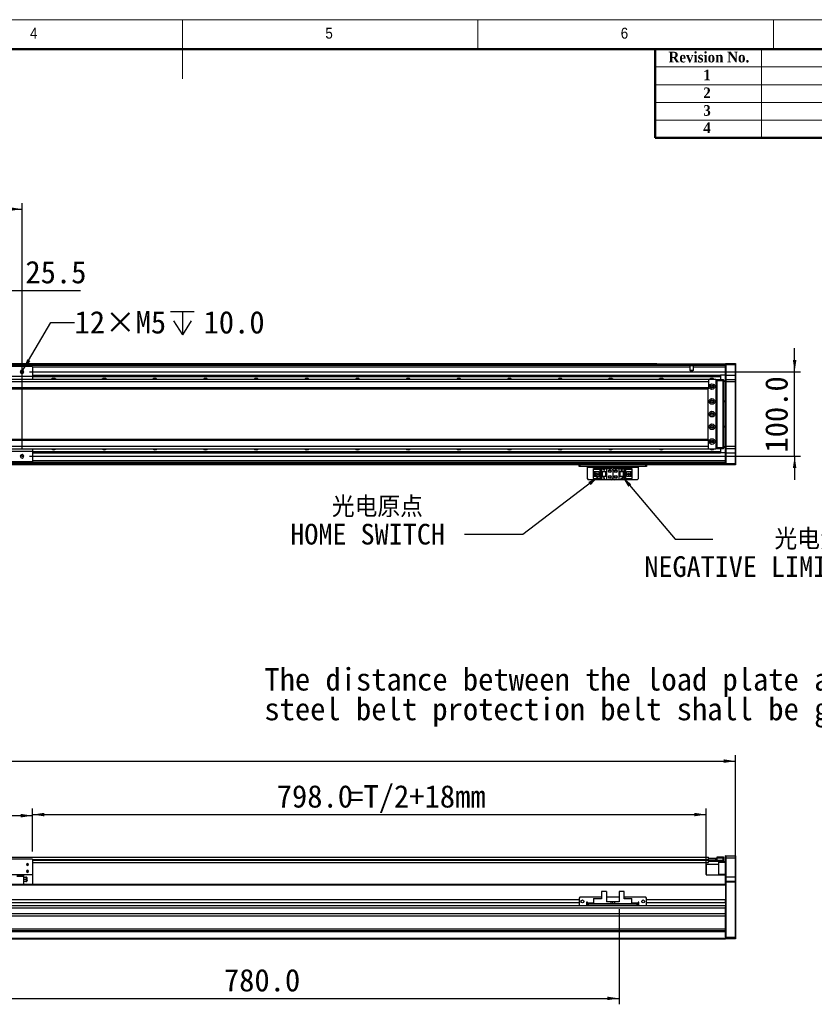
# Model space of a CAD drawing. Header units: millimetres. Extents: x 35 to 2905, y 35 to 2044.
# Tile 5 of 6: x 1277 to 2219, y 878 to 2044. Entities that reach past the tile are written whole.
import ezdxf

# ---------------------------------------------------------------- set-up
doc = ezdxf.new("R2010")
doc.units = ezdxf.units.MM
doc.header["$LTSCALE"] = 7
doc.layers.add('DIMNS', color=7, linetype='Continuous')
doc.styles.add('SLDTEXTSTYLE1', font='Gothic.ttf', dxfattribs={"width": 0.913})
doc.styles.add('SLDTEXTSTYLE2', font='timesbd.ttf', dxfattribs={"width": 0.933})
doc.styles.add('SLDTEXTSTYLE8', font='txt')
doc.styles.add('SLDTEXTSTYLE9', font='txt', dxfattribs={"bigfont": 'bigfont'})
doc.dimstyles.new('SLDDIMSTYLE0', dxfattribs={"dimtxt": 26.6, "dimasz": 14, "dimexe": 0, "dimexo": 0.0625, "dimgap": 6.65, "dimtad": 2, "dimdec": 1, "dimrnd": 1e-09, "dimzin": 4, "dimdsep": 46, "dimtxsty": 'SLDTEXTSTYLE8', "dimsah": 1, "dimcen": 0.09, "dimadec": 0, "dimazin": 1, "dimtfac": 1, "dimtdec": 1, "dimtofl": 0, "dimtmove": 0, "dimatfit": 3, "dimfxl": 0, "dimfrac": 2, "dimtolj": 1, "dimtzin": 12, "dimarcsym": 0})
doc.dimstyles.new('SLDDIMSTYLE1', dxfattribs={"dimtxt": 26.6, "dimasz": 14, "dimexe": 0, "dimexo": 0.0625, "dimgap": 6.65, "dimtad": 2, "dimdec": 1, "dimrnd": 1e-09, "dimzin": 4, "dimdsep": 46, "dimtxsty": 'SLDTEXTSTYLE8', "dimsah": 1, "dimcen": 0.09, "dimadec": 0, "dimazin": 1, "dimtfac": 1, "dimtdec": 1, "dimtmove": 0, "dimatfit": 0, "dimfxl": 0, "dimfrac": 2, "dimtolj": 1, "dimtzin": 12, "dimarcsym": 0})
doc.dimstyles.new('SLDDIMSTYLE2', dxfattribs={"dimtxt": 26.6, "dimasz": 14, "dimexe": 0, "dimexo": 0.0625, "dimgap": 6.65, "dimtad": 2, "dimdec": 1, "dimrnd": 1e-09, "dimzin": 12, "dimdsep": 46, "dimtxsty": 'SLDTEXTSTYLE8', "dimsah": 1, "dimcen": 0.09, "dimadec": 0, "dimazin": 3, "dimtfac": 1, "dimtdec": 1, "dimtmove": 0, "dimatfit": 0, "dimfxl": 0, "dimfrac": 2, "dimtolj": 1, "dimtzin": 12, "dimarcsym": 0})
doc.dimstyles.new('SLDDIMSTYLE3', dxfattribs={"dimtxt": 0.18, "dimasz": 14, "dimexe": 0, "dimexo": 0.0625, "dimgap": 0, "dimtad": 0, "dimtih": 1, "dimtoh": 1, "dimdec": 0, "dimrnd": 1e-09, "dimzin": 0, "dimdsep": 46, "dimtxsty": 'Standard', "dimsah": 1, "dimcen": 0.09, "dimadec": 0, "dimazin": 0, "dimtfac": 14, "dimtdec": 0, "dimtofl": 0, "dimtmove": 0, "dimatfit": 3, "dimfxl": 0, "dimfrac": 2, "dimtolj": 1, "dimtzin": 0, "dimarcsym": 0})
doc.dimstyles.new('SLDDIMSTYLE8', dxfattribs={"dimtxt": 26.6, "dimasz": 14, "dimexe": 0, "dimexo": 0.0625, "dimgap": 6.65, "dimtad": 0, "dimtih": 1, "dimtoh": 1, "dimdec": 1, "dimrnd": 1e-09, "dimzin": 12, "dimdsep": 46, "dimtxsty": 'SLDTEXTSTYLE8', "dimsah": 1, "dimcen": 0, "dimadec": 0, "dimazin": 3, "dimtfac": 1, "dimtdec": 1, "dimtofl": 0, "dimtmove": 0, "dimatfit": 3, "dimfxl": 0, "dimfrac": 2, "dimtolj": 1, "dimtzin": 12, "dimarcsym": 0})

# ---------------------------------------------------------------- blocks, each defined once
blk = doc.blocks.new('_D')
at = {"layer": 'DIMNS'}
for p, q in [((269.2, 1031.4), (269.2, 1173)), ((269.2, 1166), (2125.2, 1166)), ((2125.2, 1031.4), (2125.2, 1173))]:
    blk.add_line(p, q, dxfattribs=at)
for points in [[(269.2, 1166), (283.2, 1163.9), (283.2, 1168.1)], [(2125.2, 1166), (2111.2, 1168.1), (2111.2, 1163.9)]]:
    blk.add_solid(points, dxfattribs=at)
at = {"layer": 'DIMNS', "insert": (1131.8, 1200.9), "char_height": 26.6, "attachment_point": 1, "style": 'SLDTEXTSTYLE8'}
blk.add_mtext('1856.0', dxfattribs=at)
blk = doc.blocks.new('_D_2')
at = {"layer": 'DIMNS'}
for p, q in [((1292.2, 1058.9), (1292.2, 1109.7)), ((2090.2, 1043.4), (2090.2, 1109.7)), ((1292.2, 1102.7), (2090.2, 1102.7))]:
    blk.add_line(p, q, dxfattribs=at)
for points in [[(1292.2, 1102.7), (1306.2, 1100.6), (1306.2, 1104.8)], [(2090.2, 1102.7), (2076.2, 1104.8), (2076.2, 1100.6)]]:
    blk.add_solid(points, dxfattribs=at)
at = {"layer": 'DIMNS', "char_height": 26.6, "attachment_point": 1, "style": 'SLDTEXTSTYLE8'}
for s, insert in [('798.0', (1581.5, 1137.6)), ('=T/2+18mm', (1666.2, 1137.6))]:
    blk.add_mtext(s, dxfattribs=dict(at, insert=insert))
blk = doc.blocks.new('_D_3')
at = {"layer": 'DIMNS'}
for p, q in [((1102.2, 1058.9), (1102.2, 1108.4)), ((1292.2, 1058.9), (1292.2, 1108.4)), ((1292.2, 1101.4), (1102.2, 1101.4))]:
    blk.add_line(p, q, dxfattribs=at)
for points in [[(1102.2, 1101.4), (1116.2, 1099.3), (1116.2, 1103.5)], [(1292.2, 1101.4), (1278.2, 1103.5), (1278.2, 1099.3)]]:
    blk.add_solid(points, dxfattribs=at)
at = {"layer": 'DIMNS', "insert": (1140.5, 1136.3), "char_height": 26.6, "attachment_point": 1, "style": 'SLDTEXTSTYLE8'}
blk.add_mtext('190.0', dxfattribs=at)
blk = doc.blocks.new('_D_5')
at = {"layer": 'DIMNS'}
for p, q in [((1207.2, 997.6), (1207.2, 878)), ((1987.2, 990.5), (1987.2, 878)), ((1207.2, 885), (1987.2, 885))]:
    blk.add_line(p, q, dxfattribs=at)
for points in [[(1207.2, 885), (1221.2, 882.9), (1221.2, 887.1)], [(1987.2, 885), (1973.2, 887.1), (1973.2, 882.9)]]:
    blk.add_solid(points, dxfattribs=at)
at = {"layer": 'DIMNS', "insert": (1518.9, 919.9), "char_height": 26.6, "attachment_point": 1, "style": 'SLDTEXTSTYLE8'}
blk.add_mtext('780.0', dxfattribs=at)
blk = doc.blocks.new('SW_NOTE_4')
at = {"layer": 'DIMNS', "color": 0, "char_height": 26.6, "attachment_point": 1, "style": 'SLDTEXTSTYLE8'}
for s, insert in [('The distance between the load plate and the ', (-813.3, 48.2)), ('steel belt protection belt shall be greater than 4mm', (-813.3, 13))]:
    blk.add_mtext(s, dxfattribs=dict(at, insert=insert))
blk = doc.blocks.new('_D_22')
at = {"layer": 'DIMNS'}
for p, q in [((2195.2, 1627), (2195.2, 1655)), ((1288.6, 1627), (2202.2, 1627)), ((2195.2, 1527), (2195.2, 1627)), ((1288.6, 1527), (2202.2, 1527)), ((2195.2, 1527), (2195.2, 1499))]:
    blk.add_line(p, q, dxfattribs=at)
for points in [[(2195.2, 1627), (2197.3, 1641), (2193.1, 1641)], [(2195.2, 1527), (2193.1, 1513), (2197.3, 1513)]]:
    blk.add_solid(points, dxfattribs=at)
at = {"layer": 'DIMNS', "insert": (2160.3, 1531.3), "char_height": 26.6, "attachment_point": 1, "rotation": 90, "style": 'SLDTEXTSTYLE8'}
blk.add_mtext('100.0', dxfattribs=at)
blk = doc.blocks.new('SW_SYMBOL_HOLE_DEPTH')
at = {"layer": 'DIMNS', "color": 0}
for p, q in [((0, 6125), (5600, 6125)), ((2800, 6125), (2800, 525)), ((700, 3885), (2800, 525)), ((4900, 3885), (2800, 525))]:
    blk.add_line(p, q, dxfattribs=at)
blk = doc.blocks.new('_D_24')
at = {"layer": 'DIMNS'}
for p, q in [((1280.8, 1628.8), (1313.9, 1685.6)), ((1313.9, 1685.6), (1341.9, 1685.6))]:
    blk.add_line(p, q, dxfattribs=at)
blk.add_solid([(1280.8, 1628.8), (1289.7, 1639.8), (1286, 1642)], dxfattribs=at)
at = {"layer": 'DIMNS', "xscale": 0.004985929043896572, "yscale": 0.004985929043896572, "zscale": 0.004985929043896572}
blk.add_blockref('SW_SYMBOL_HOLE_DEPTH', (1455.8, 1668), dxfattribs=at)
at = {"layer": 'DIMNS', "char_height": 26.6, "attachment_point": 1, "style": 'SLDTEXTSTYLE8'}
for s, insert in [('12×M5', (1341.9, 1699)), ('10.0', (1494.8, 1699))]:
    blk.add_mtext(s, dxfattribs=dict(at, insert=insert))
blk = doc.blocks.new('_D_27')
at = {"layer": 'DIMNS'}
for p, q in [((1114.7, 1535.9), (1114.7, 1826.7)), ((1114.7, 1819.7), (1279.7, 1819.7)), ((1279.7, 1535.9), (1279.7, 1826.7))]:
    blk.add_line(p, q, dxfattribs=at)
for points in [[(1114.7, 1819.7), (1128.7, 1817.6), (1128.7, 1821.8)], [(1279.7, 1819.7), (1265.7, 1821.8), (1265.7, 1817.6)]]:
    blk.add_solid(points, dxfattribs=at)
at = {"layer": 'DIMNS', "insert": (1159.7, 1854.6), "char_height": 26.6, "attachment_point": 1, "style": 'SLDTEXTSTYLE8'}
blk.add_mtext('165.0', dxfattribs=at)
blk = doc.blocks.new('_D_28')
at = {"layer": 'DIMNS'}
for p, q in [((1222.7, 1535.9), (1222.7, 1730.5)), ((1248.2, 1535.9), (1248.2, 1730.5)), ((1222.7, 1723.5), (1194.7, 1723.5)), ((1248.2, 1723.5), (1222.7, 1723.5)), ((1248.2, 1723.5), (1349.2, 1723.5))]:
    blk.add_line(p, q, dxfattribs=at)
for points in [[(1222.7, 1723.5), (1208.7, 1725.6), (1208.7, 1721.4)], [(1248.2, 1723.5), (1262.2, 1721.4), (1262.2, 1725.6)]]:
    blk.add_solid(points, dxfattribs=at)
at = {"layer": 'DIMNS', "insert": (1283.7, 1758.4), "char_height": 26.6, "attachment_point": 1, "style": 'SLDTEXTSTYLE8'}
blk.add_mtext('25.5', dxfattribs=at)
blk = doc.blocks.new('SW_NOTE_6')
at = {"layer": 'DIMNS', "color": 0, "char_height": 24.5, "attachment_point": 2}
for s, insert, style in [(' 光电原点', (-114, 45.2), 'SLDTEXTSTYLE9'), ('HOME SWITCH', (-114.7, 12.8), 'SLDTEXTSTYLE8')]:
    blk.add_mtext(s, dxfattribs=dict(at, insert=insert, style=style))
blk = doc.blocks.new('SW_NOTE_7')
at = {"layer": 'DIMNS', "color": 0, "char_height": 24.5, "attachment_point": 2}
for s, insert, style in [('    光电负限位', (96.7, 12.1), 'SLDTEXTSTYLE9'), ('NEGATIVE LIMIT SWITCH', (93.9, -20.3), 'SLDTEXTSTYLE8')]:
    blk.add_mtext(s, dxfattribs=dict(at, insert=insert, style=style))

msp = doc.modelspace()

# ---------------------------------------------------------------- linework, layer by layer
at = {"color": 7, "linetype": 'Continuous', "lineweight": 18}
for p, q in [((2905, 2044), (35, 2044)), ((1470, 2044), (1470, 1974)), ((1820, 2009), (1820, 2044)), ((2170, 2044), (2170, 2009)), ((70, 2009), (2870, 2009)), ((2156, 2009), (2156, 1904)), ((2030, 1988), (2870, 1988)), ((2030, 1967), (2870, 1967)), ((2030, 1946), (2870, 1946)), ((2030, 1925), (2870, 1925))]:
    msp.add_line(p, q, dxfattribs=at)
at = {"color": 7, "linetype": 'Continuous', "lineweight": 50}
for p, q in [((2870, 2009), (70, 2009)), ((2030, 2009), (2030, 1904)), ((2870, 1904), (2030, 1904))]:
    msp.add_line(p, q, dxfattribs=at)
at = {"color": 7, "linetype": 'Continuous', "lineweight": 25}
for p, q in [((1292.25, 1633.48), (1102.25, 1633.48)), ((1265.25, 1636.78), (2031.75, 1636.78)), ((1265.25, 1636.58), (2031.75, 1636.58)), ((1265.25, 1636.48), (2113.25, 1636.48)), ((2113.25, 1634.49), (1265.25, 1634.49)), ((1292.25, 1633.48), (1292.25, 1621.48)), ((2031.75, 1636.78), (2031.75, 1636.58)), ((2031.75, 1636.48), (2031.75, 1636.58)), ((2071.61, 1628.38), (2071.61, 1632.49)), ((2113.25, 1632.49), (2074.89, 1632.49)), ((2074.89, 1632.49), (2074.89, 1628.38)), ((2113.25, 1636.68), (2113.55, 1636.98)), ((2113.25, 1635.48), (2113.25, 1636.68)), ((2113.25, 1635.48), (2113.55, 1635.48)), ((2113.25, 1622.98), (2113.25, 1635.48)), ((2113.55, 1636.98), (2113.55, 1635.48)), ((2113.55, 1636.98), (2124.95, 1636.98)), ((2113.55, 1635.48), (2113.55, 1622.98)), ((2124.95, 1635.48), (2113.55, 1635.48)), ((2124.95, 1635.48), (2124.95, 1636.98)), ((2124.95, 1636.98), (2125.25, 1636.68)), ((2124.95, 1622.98), (2124.95, 1635.48)), ((2124.95, 1635.48), (2125.25, 1635.48)), ((2125.25, 1636.68), (2125.25, 1635.48)), ((2125.25, 1635.48), (2125.25, 1622.98)), ((1292.25, 1621.48), (1102.25, 1621.48)), ((1279.75, 1626.98), (1277.65, 1626.98)), ((1279.75, 1626.98), (1281.85, 1626.98)), ((1292.25, 1622.99), (2107.25, 1622.99)), ((1292.25, 1622.7), (2107.25, 1622.7)), ((1292.25, 1621.8), (2107.25, 1621.8)), ((1292.25, 1621.5), (2107.25, 1621.5)), ((1292.25, 1621.48), (1292.25, 1617.98)), ((2074.89, 1628.38), (2071.61, 1628.38)), ((2107.25, 1622.99), (2107.25, 1622.7)), ((2113.25, 1622.99), (2107.25, 1622.99)), ((2107.25, 1622.7), (2107.25, 1621.8)), ((2107.25, 1621.8), (2107.25, 1621.5)), ((2107.25, 1621.5), (2107.25, 1617.98)), ((2113.25, 1622.98), (2113.55, 1622.98)), ((2113.25, 1617.68), (2113.25, 1622.98)), ((2113.55, 1622.98), (2113.55, 1617.98)), ((2113.55, 1622.98), (2124.95, 1622.98)), ((2124.95, 1617.98), (2124.95, 1622.98)), ((2124.95, 1622.98), (2125.25, 1622.98)), ((2125.25, 1622.98), (2125.25, 1617.68)), ((2092.75, 1617.98), (302.25, 1617.98)), ((2093.25, 1614.98), (302.25, 1614.98)), ((2092.75, 1617.98), (2092.25, 1617.48)), ((2092.25, 1617.48), (2092.25, 1617.35)), ((2101.75, 1617.98), (2092.75, 1617.98)), ((2093.25, 1617.35), (2093.25, 1614.98)), ((2093.25, 1614.98), (2093.25, 1607.98)), ((2098.39, 1609.98), (2096.1, 1609.98)), ((2102.25, 1617.48), (2101.75, 1617.98)), ((2101.75, 1617.98), (2103.25, 1617.98)), ((2103.25, 1617.68), (2102.05, 1617.68)), ((2102.25, 1536.48), (2102.25, 1617.48)), ((2102.75, 1615.98), (2102.25, 1615.98)), ((2102.75, 1537.98), (2102.75, 1615.98)), ((2103.25, 1617.98), (2110.45, 1617.98)), ((2103.25, 1616.48), (2103.25, 1617.98)), ((2110.45, 1616.48), (2103.25, 1616.48)), ((2103.25, 1537.48), (2103.25, 1616.48)), ((2110.45, 1616.48), (2110.45, 1617.98)), ((2110.75, 1617.68), (2110.45, 1617.98)), ((2110.45, 1537.48), (2110.45, 1616.48)), ((2110.75, 1616.48), (2110.45, 1616.48)), ((2110.75, 1617.68), (2110.75, 1616.48)), ((2110.75, 1616.48), (2110.75, 1537.48)), ((2110.75, 1616.48), (2113.25, 1616.48)), ((2113.25, 1615.48), (2110.75, 1615.48)), ((2113.55, 1617.98), (2113.25, 1617.68)), ((2113.25, 1614.98), (2113.25, 1617.68)), ((2113.25, 1538.98), (2113.25, 1614.98)), ((2113.55, 1614.98), (2113.25, 1614.98)), ((2113.55, 1617.98), (2113.55, 1614.98)), ((2113.55, 1617.98), (2124.95, 1617.98)), ((2113.55, 1614.98), (2113.55, 1538.98)), ((2124.95, 1614.98), (2113.55, 1614.98)), ((2124.95, 1614.98), (2124.95, 1617.98)), ((2124.95, 1617.98), (2125.25, 1617.68)), ((2124.95, 1538.98), (2124.95, 1614.98)), ((2124.95, 1614.98), (2125.25, 1614.98)), ((2125.25, 1617.68), (2125.25, 1614.98)), ((2125.25, 1614.98), (2125.25, 1538.98)), ((2093.25, 1607.98), (302.25, 1607.98)), ((302.25, 1606.98), (2093.25, 1606.98)), ((2092.25, 1606.98), (2092.25, 1546.98)), ((2093.25, 1607.98), (2093.25, 1606.98)), ((2110.75, 1592.48), (2113.25, 1592.48)), ((2113.25, 1591.48), (2110.75, 1591.48)), ((2110.75, 1562.48), (2113.25, 1562.48)), ((2113.25, 1561.48), (2110.75, 1561.48)), ((2093.25, 1546.98), (302.25, 1546.98)), ((302.25, 1545.98), (2093.25, 1545.98)), ((2093.25, 1545.98), (2093.25, 1546.98)), ((2093.25, 1538.98), (2093.25, 1545.98)), ((2096.1, 1543.98), (2098.39, 1543.98)), ((302.25, 1538.98), (2093.25, 1538.98)), ((302.25, 1535.98), (2092.75, 1535.98)), ((1292.25, 1532.48), (1102.25, 1532.48)), ((1292.25, 1535.98), (1292.25, 1532.48)), ((1292.25, 1532.48), (1292.25, 1520.48)), ((1292.25, 1532.46), (2107.25, 1532.46)), ((1292.25, 1532.17), (2107.25, 1532.17)), ((1292.25, 1531.27), (2107.25, 1531.27)), ((1292.25, 1530.98), (2107.25, 1530.98)), ((2092.25, 1536.62), (2092.25, 1536.48)), ((2092.25, 1536.48), (2092.75, 1535.98)), ((2092.75, 1535.98), (2101.75, 1535.98)), ((2093.25, 1536.62), (2093.25, 1538.98)), ((2101.75, 1535.98), (2102.25, 1536.48)), ((2103.25, 1535.98), (2101.75, 1535.98)), ((2102.05, 1536.28), (2103.25, 1536.28)), ((2102.25, 1537.98), (2102.75, 1537.98)), ((2103.25, 1537.48), (2110.45, 1537.48)), ((2103.25, 1535.98), (2103.25, 1537.48)), ((2110.45, 1535.98), (2103.25, 1535.98)), ((2107.25, 1535.98), (2107.25, 1532.46)), ((2107.25, 1532.46), (2107.25, 1532.17)), ((2107.25, 1532.17), (2107.25, 1531.27)), ((2107.25, 1531.27), (2107.25, 1530.98)), ((2113.25, 1530.98), (2107.25, 1530.98)), ((2110.45, 1535.98), (2110.45, 1537.48)), ((2110.75, 1537.48), (2110.45, 1537.48)), ((2110.75, 1536.28), (2110.45, 1535.98)), ((2110.75, 1538.48), (2113.25, 1538.48)), ((2110.75, 1537.48), (2110.75, 1536.28)), ((2113.25, 1537.48), (2110.75, 1537.48)), ((2113.25, 1536.28), (2113.25, 1538.98)), ((2113.55, 1538.98), (2113.25, 1538.98)), ((2113.55, 1535.98), (2113.25, 1536.28)), ((2113.25, 1530.98), (2113.25, 1536.28)), ((2113.55, 1530.98), (2113.25, 1530.98)), ((2113.25, 1518.48), (2113.25, 1530.98)), ((2113.55, 1538.98), (2113.55, 1535.98)), ((2113.55, 1538.98), (2124.95, 1538.98)), ((2124.95, 1535.98), (2113.55, 1535.98)), ((2113.55, 1535.98), (2113.55, 1530.98)), ((2113.55, 1530.98), (2124.95, 1530.98)), ((2113.55, 1530.98), (2113.55, 1518.48)), ((2124.95, 1535.98), (2124.95, 1538.98)), ((2124.95, 1538.98), (2125.25, 1538.98)), ((2124.95, 1535.98), (2125.25, 1536.28)), ((2124.95, 1530.98), (2124.95, 1535.98)), ((2125.25, 1530.98), (2124.95, 1530.98)), ((2124.95, 1518.48), (2124.95, 1530.98)), ((2125.25, 1538.98), (2125.25, 1536.28)), ((2125.25, 1536.28), (2125.25, 1530.98)), ((2125.25, 1530.98), (2125.25, 1518.48)), ((1292.25, 1520.48), (1102.25, 1520.48)), ((2113.25, 1519.48), (1207.25, 1519.48)), ((2113.25, 1516.98), (1207.25, 1516.98)), ((1279.75, 1526.98), (1277.65, 1526.98)), ((1279.75, 1526.98), (1281.85, 1526.98)), ((1939.75, 1514.98), (1939.75, 1516.98)), ((1940.75, 1516.98), (1940.75, 1514.98)), ((2018.75, 1514.98), (2018.75, 1516.98)), ((2019.75, 1516.98), (2019.75, 1514.98)), ((2113.55, 1518.48), (2113.25, 1518.48)), ((2113.25, 1517.28), (2113.25, 1518.48)), ((2113.55, 1516.98), (2113.25, 1517.28)), ((2113.25, 1517.28), (2113.25, 1516.98)), ((2113.55, 1518.48), (2113.55, 1516.98)), ((2113.55, 1518.48), (2124.95, 1518.48)), ((2124.95, 1516.98), (2113.55, 1516.98)), ((2124.95, 1516.98), (2124.95, 1518.48)), ((2125.25, 1518.48), (2124.95, 1518.48)), ((2125.25, 1517.28), (2124.95, 1516.98)), ((2125.25, 1518.48), (2125.25, 1517.28)), ((1940.75, 1514.98), (1939.75, 1514.98)), ((2018.75, 1514.98), (1940.75, 1514.98)), ((1949.75, 1514.98), (1949.75, 1513.98)), ((1949.75, 1513.98), (2009.75, 1513.98)), ((1949.75, 1500.18), (1949.75, 1513.98)), ((1957.05, 1511.88), (1957.05, 1512.68)), ((1957.05, 1512.68), (1966.25, 1512.68)), ((1965.35, 1511.88), (1957.05, 1511.88)), ((1957.05, 1511.88), (1957.05, 1511.38)), ((1964.85, 1511.38), (1957.05, 1511.38)), ((1957.05, 1508.78), (1957.05, 1511.38)), ((1957.05, 1508.78), (1963.25, 1508.78)), ((1957.05, 1503.18), (1957.05, 1508.78)), ((1958.35, 1503.18), (1958.35, 1508.78)), ((1958.85, 1508.43), (1958.85, 1508.78)), ((1963.25, 1508.43), (1958.85, 1508.43)), ((1958.85, 1503.53), (1958.85, 1508.43)), ((1959.81, 1506.78), (1959.81, 1505.18)), ((1961.65, 1506.78), (1959.81, 1506.78)), ((1959.81, 1505.18), (1961.65, 1505.18)), ((1961.65, 1506.78), (1961.65, 1505.18)), ((1963.25, 1508.78), (1963.25, 1503.18)), ((1964.85, 1511.38), (1965.35, 1511.88)), ((1964.85, 1500.58), (1964.85, 1511.38)), ((1965.35, 1500.08), (1965.35, 1511.88)), ((1966.25, 1512.68), (1966.25, 1508.98)), ((1966.25, 1512.68), (1972.25, 1512.68)), ((1966.25, 1508.98), (1972.25, 1508.98)), ((1966.25, 1508.98), (1966.25, 1502.98)), ((1966.75, 1508.98), (1966.75, 1502.98)), ((1967.05, 1508.98), (1967.05, 1502.98)), ((1968.65, 1511.18), (1968.85, 1511.18)), ((1969.25, 1509.98), (1968.65, 1511.18)), ((1968.85, 1511.58), (1969.65, 1511.58)), ((1968.85, 1511.18), (1968.85, 1511.58)), ((1969.85, 1511.18), (1969.25, 1509.98)), ((1969.65, 1511.58), (1969.65, 1511.18)), ((1969.65, 1511.18), (1969.85, 1511.18)), ((1971.45, 1502.98), (1971.45, 1508.98)), ((1971.75, 1502.98), (1971.75, 1508.98)), ((1972.25, 1512.68), (1972.25, 1508.98)), ((1972.25, 1512.68), (1977.75, 1512.68)), ((1972.25, 1508.98), (1972.25, 1502.98)), ((1979.75, 1510.68), (1979.75, 1501.28)), ((1981.75, 1512.68), (1987.25, 1512.68)), ((1987.25, 1508.98), (1987.25, 1512.68)), ((1987.25, 1512.68), (1993.25, 1512.68)), ((1987.25, 1508.98), (1993.25, 1508.98)), ((1987.25, 1502.98), (1987.25, 1508.98)), ((1987.75, 1508.98), (1987.75, 1502.98)), ((1988.05, 1508.98), (1988.05, 1502.98)), ((1989.65, 1510.38), (1990.25, 1511.58)), ((1989.85, 1510.38), (1989.65, 1510.38)), ((1989.85, 1509.98), (1989.85, 1510.38)), ((1990.65, 1509.98), (1989.85, 1509.98)), ((1990.25, 1511.58), (1990.85, 1510.38)), ((1990.65, 1510.38), (1990.65, 1509.98)), ((1990.85, 1510.38), (1990.65, 1510.38)), ((1992.45, 1502.98), (1992.45, 1508.98)), ((1992.75, 1502.98), (1992.75, 1508.98)), ((1993.25, 1508.98), (1993.25, 1512.68)), ((1993.25, 1512.68), (2002.45, 1512.68)), ((1993.25, 1502.98), (1993.25, 1508.98)), ((2002.45, 1511.88), (1994.15, 1511.88)), ((1994.15, 1511.88), (1994.65, 1511.38)), ((1994.15, 1511.88), (1994.15, 1500.08)), ((1994.65, 1511.38), (1994.65, 1500.58)), ((2002.45, 1511.38), (1994.65, 1511.38)), ((1996.25, 1508.78), (2002.45, 1508.78)), ((1996.25, 1503.18), (1996.25, 1508.78)), ((2000.65, 1508.43), (1996.25, 1508.43)), ((1999.69, 1506.78), (1997.85, 1506.78)), ((1997.85, 1505.18), (1997.85, 1506.78)), ((1997.85, 1505.18), (1999.69, 1505.18)), ((1999.69, 1505.18), (1999.69, 1506.78)), ((2000.65, 1508.78), (2000.65, 1508.43)), ((2000.65, 1508.43), (2000.65, 1503.53)), ((2001.15, 1508.78), (2001.15, 1503.18)), ((2002.45, 1512.68), (2002.45, 1511.88)), ((2002.45, 1511.38), (2002.45, 1511.88)), ((2002.45, 1511.38), (2002.45, 1508.78)), ((2002.45, 1508.78), (2002.45, 1503.18)), ((2009.75, 1513.98), (2009.75, 1514.98)), ((2009.75, 1513.98), (2009.75, 1500.18)), ((2019.75, 1514.98), (2018.75, 1514.98)), ((1949.75, 1500.18), (1950.75, 1499.18)), ((2008.75, 1499.18), (1950.75, 1499.18)), ((1963.25, 1503.18), (1957.05, 1503.18)), ((1957.05, 1500.58), (1957.05, 1503.18)), ((1957.05, 1500.58), (1964.85, 1500.58)), ((1957.05, 1500.58), (1957.05, 1500.08)), ((1957.05, 1500.08), (1965.35, 1500.08)), ((1957.05, 1499.28), (1957.05, 1500.08)), ((1966.25, 1499.28), (1957.05, 1499.28)), ((1958.85, 1503.18), (1958.85, 1503.53)), ((1958.85, 1503.53), (1963.25, 1503.53)), ((1965.35, 1500.08), (1964.85, 1500.58)), ((1966.25, 1502.98), (1966.25, 1499.28)), ((1972.25, 1502.98), (1966.25, 1502.98)), ((1972.25, 1499.28), (1966.25, 1499.28)), ((1968.65, 1501.58), (1968.85, 1501.58)), ((1969.25, 1500.38), (1968.65, 1501.58)), ((1968.85, 1501.98), (1969.65, 1501.98)), ((1968.85, 1501.58), (1968.85, 1501.98)), ((1969.85, 1501.58), (1969.25, 1500.38)), ((1969.65, 1501.98), (1969.65, 1501.58)), ((1969.65, 1501.58), (1969.85, 1501.58)), ((1972.25, 1502.98), (1972.25, 1499.28)), ((1977.75, 1499.28), (1972.25, 1499.28)), ((1987.25, 1499.28), (1981.75, 1499.28)), ((1987.25, 1499.28), (1987.25, 1502.98)), ((1993.25, 1502.98), (1987.25, 1502.98)), ((1993.25, 1499.28), (1987.25, 1499.28)), ((1989.65, 1500.78), (1990.25, 1501.98)), ((1989.85, 1500.78), (1989.65, 1500.78)), ((1989.85, 1500.38), (1989.85, 1500.78)), ((1990.65, 1500.38), (1989.85, 1500.38)), ((1990.25, 1501.98), (1990.85, 1500.78)), ((1990.65, 1500.78), (1990.65, 1500.38)), ((1990.85, 1500.78), (1990.65, 1500.78)), ((1993.25, 1499.28), (1993.25, 1502.98)), ((2002.45, 1499.28), (1993.25, 1499.28)), ((1994.65, 1500.58), (1994.15, 1500.08)), ((1994.15, 1500.08), (2002.45, 1500.08)), ((1994.65, 1500.58), (2002.45, 1500.58)), ((1996.25, 1503.53), (2000.65, 1503.53)), ((2002.45, 1503.18), (1996.25, 1503.18)), ((2000.65, 1503.53), (2000.65, 1503.18)), ((2002.45, 1503.18), (2002.45, 1500.58)), ((2002.45, 1500.08), (2002.45, 1500.58)), ((2002.45, 1500.08), (2002.45, 1499.28)), ((2008.75, 1499.18), (2009.75, 1500.18)), ((302.25, 1052.37), (2093.25, 1052.37)), ((1292.25, 1050.02), (1102.25, 1050.02)), ((1292.25, 1050.02), (1292.25, 1031.52)), ((2092.25, 1051.03), (2092.25, 1051.22)), ((2092.25, 1051.22), (2092.75, 1051.22)), ((2092.75, 1051.22), (2092.75, 1049.22)), ((2092.75, 1051.22), (2101.75, 1051.22)), ((2093.25, 1051.22), (2093.25, 1052.37)), ((2101.75, 1049.22), (2101.75, 1051.22)), ((2101.75, 1051.22), (2102.25, 1051.22)), ((2102.25, 1051.22), (2102.25, 1049.22)), ((2103.25, 1052.52), (2110.45, 1052.52)), ((2103.25, 1051.02), (2103.25, 1052.52)), ((2103.25, 1048.72), (2103.25, 1051.02)), ((2110.45, 1051.02), (2103.25, 1051.02)), ((2110.45, 1051.02), (2110.45, 1052.52)), ((2110.75, 1052.22), (2110.45, 1052.52)), ((2110.45, 1048.52), (2110.45, 1051.02)), ((2110.75, 1051.02), (2110.45, 1051.02)), ((2110.75, 1052.22), (2110.75, 1051.02)), ((2110.75, 1051.02), (2110.75, 1048.52)), ((2113.55, 1054.02), (2113.25, 1053.72)), ((2113.25, 1051.02), (2113.25, 1053.72)), ((2113.55, 1051.02), (2113.25, 1051.02)), ((2113.25, 1029.02), (2113.25, 1051.02)), ((2113.55, 1054.02), (2113.55, 1051.02)), ((2113.55, 1054.02), (2124.95, 1054.02)), ((2113.55, 1051.02), (2113.55, 1029.02)), ((2124.95, 1051.02), (2113.55, 1051.02)), ((2124.95, 1051.02), (2124.95, 1054.02)), ((2124.95, 1054.02), (2125.25, 1053.72)), ((2124.95, 1029.02), (2124.95, 1051.02)), ((2124.95, 1051.02), (2125.25, 1051.02)), ((2125.25, 1053.72), (2125.25, 1051.02)), ((2125.25, 1051.02), (2125.25, 1029.02)), ((1286.25, 1043.52), (1285, 1043.52)), ((1286.25, 1043.52), (1287.5, 1043.52)), ((1292.25, 1045.87), (2093.25, 1045.87)), ((2090.55, 1043.52), (2090.25, 1043.22)), ((2090.25, 1039.72), (2090.25, 1043.22)), ((2090.25, 1031.82), (2090.25, 1039.72)), ((2105.25, 1043.52), (2090.55, 1043.52)), ((2090.55, 1043.52), (2090.55, 1039.84)), ((2090.55, 1039.84), (2090.55, 1031.52)), ((2092.75, 1049.22), (2101.75, 1049.22)), ((2093.04, 1048.72), (2093.05, 1048.72)), ((2093.05, 1048.72), (2093.05, 1048.73)), ((2093.05, 1048.72), (2093.05, 1048.52)), ((2103.25, 1048.72), (2093.05, 1048.72)), ((2093.05, 1048.52), (2093.05, 1047.73)), ((2093.05, 1048.52), (2110.45, 1048.52)), ((2093.25, 1048.87), (2093.25, 1049.37)), ((2093.25, 1049.02), (2103.25, 1049.02)), ((2093.25, 1045.87), (2093.25, 1048.87)), ((2110.45, 1047.02), (2093.25, 1047.02)), ((2102.25, 1049.22), (2101.75, 1049.22)), ((2102.25, 1049.22), (2102.75, 1049.22)), ((2102.75, 1049.02), (2102.75, 1049.22)), ((2105.25, 1046.02), (2105.25, 1047.02)), ((2113.25, 1046.02), (2105.25, 1046.02)), ((2105.25, 1032.02), (2105.25, 1046.02)), ((2110.45, 1047.02), (2110.45, 1048.52)), ((2110.45, 1048.52), (2110.75, 1048.52)), ((2110.45, 1047.02), (2110.75, 1047.32)), ((2110.45, 1047.02), (2113.25, 1047.02)), ((2110.75, 1048.52), (2110.75, 1047.32)), ((1292.25, 1031.52), (1207.25, 1031.52)), ((1281.75, 1030.42), (1273.5, 1030.42)), ((1281.75, 1029.47), (1273.5, 1029.47)), ((1281.75, 1029.47), (1281.75, 1030.42)), ((1281.75, 1020.02), (1281.75, 1029.47)), ((1281.75, 1028.52), (1284.06, 1028.52)), ((1286.25, 1035.52), (1285, 1035.52)), ((1286.25, 1035.52), (1287.5, 1035.52)), ((1292.25, 1031.52), (1292.25, 1020.02)), ((2090.25, 1031.82), (2090.55, 1031.52)), ((2090.55, 1031.52), (2105.25, 1031.52)), ((2105.25, 1032.02), (2113.25, 1032.02)), ((2105.25, 1031.02), (2105.25, 1032.02)), ((2113.25, 1031.02), (2105.25, 1031.02)), ((2113.55, 1029.02), (2113.25, 1029.02)), ((2113.25, 1023.72), (2113.25, 1029.02)), ((2113.55, 1029.02), (2113.55, 1024.02)), ((2113.55, 1029.02), (2124.95, 1029.02)), ((2124.95, 1024.02), (2124.95, 1029.02)), ((2125.25, 1029.02), (2124.95, 1029.02)), ((2125.25, 1029.02), (2125.25, 1023.72)), ((2113.25, 1020.02), (1207.25, 1020.02)), ((1281.75, 1026.02), (1284.06, 1026.02)), ((1284.06, 1023.52), (1281.75, 1023.52)), ((2113.55, 1024.02), (2113.25, 1023.72)), ((2113.25, 1022.52), (2113.25, 1023.72)), ((2113.25, 1019.74), (2113.25, 1022.52)), ((2113.55, 1022.52), (2113.25, 1022.52)), ((2113.25, 1019.74), (2113.25, 1019.02)), ((2113.25, 1019.02), (2113.25, 1001.57)), ((2113.55, 1024.02), (2113.55, 1022.52)), ((2113.55, 1024.02), (2124.95, 1024.02)), ((2113.55, 1022.52), (2113.55, 957.52)), ((2124.95, 1022.52), (2113.55, 1022.52)), ((2124.95, 1022.52), (2124.95, 1024.02)), ((2125.25, 1023.72), (2124.95, 1024.02)), ((2124.95, 957.52), (2124.95, 1022.52)), ((2125.25, 1022.52), (2124.95, 1022.52)), ((2125.25, 1023.72), (2125.25, 1022.52)), ((2125.25, 1022.52), (2125.25, 957.65)), ((1940.75, 1004.87), (1939.75, 1003.87)), ((1939.75, 1003.87), (1939.75, 995.87)), ((1966.25, 1004.87), (1940.75, 1004.87)), ((1957.05, 1003.37), (1964.85, 1003.37)), ((1957.05, 1003.37), (1957.05, 1002.87)), ((1957.05, 1002.87), (1957.05, 996.87)), ((1966.25, 1002.87), (1957.05, 1002.87)), ((1965.35, 1002.87), (1964.85, 1003.37)), ((1966.25, 1011.77), (1966.25, 1002.87)), ((1972.25, 1011.77), (1966.25, 1011.77)), ((1972.25, 1011.77), (1972.25, 999.37)), ((1987.25, 1004.87), (1972.25, 1004.87)), ((1987.25, 1011.77), (1987.25, 999.37)), ((1993.25, 1011.77), (1987.25, 1011.77)), ((1993.25, 1002.87), (1993.25, 1011.77)), ((2018.75, 1004.87), (1993.25, 1004.87)), ((2002.45, 1002.87), (1993.25, 1002.87)), ((1994.65, 1003.37), (1994.15, 1002.87)), ((1994.65, 1003.37), (2002.45, 1003.37)), ((2002.45, 1002.87), (2002.45, 1003.37)), ((2002.45, 996.87), (2002.45, 1002.87)), ((2019.75, 1003.87), (2018.75, 1004.87)), ((2019.75, 995.87), (2019.75, 1003.87)), ((2113.25, 994.65), (281.25, 994.65)), ((2113.25, 992.05), (281.25, 992.05)), ((1939.75, 1001.57), (454.75, 1001.57)), ((1939.75, 998.17), (454.75, 998.17)), ((1939.75, 995.87), (1940.75, 994.87)), ((1940.75, 994.87), (1948.75, 994.87)), ((1949.75, 998.87), (1948.75, 998.87)), ((1948.75, 998.87), (1948.75, 994.87)), ((1949.75, 998.17), (1948.75, 998.17)), ((1949.75, 997.87), (1949.75, 998.87)), ((1949.75, 997.87), (1949.75, 996.87)), ((1949.75, 994.87), (1949.75, 996.87)), ((1949.75, 996.87), (1950.75, 996.87)), ((1950.75, 994.87), (1949.75, 994.87)), ((1950.75, 996.87), (1950.75, 994.87)), ((2008.75, 996.87), (1950.75, 996.87)), ((2008.75, 994.87), (1950.75, 994.87)), ((1977.75, 999.37), (1972.25, 999.37)), ((1977.75, 996.87), (1977.75, 999.37)), ((1979.75, 999.37), (1977.75, 999.37)), ((1979.75, 996.87), (1979.75, 999.37)), ((1981.75, 999.37), (1979.75, 999.37)), ((1981.75, 999.37), (1981.75, 996.87)), ((1987.25, 999.37), (1981.75, 999.37)), ((2008.75, 994.87), (2008.75, 996.87)), ((2008.75, 996.87), (2009.75, 996.87)), ((2009.75, 994.87), (2008.75, 994.87)), ((2010.75, 998.87), (2009.75, 998.87)), ((2009.75, 998.87), (2009.75, 997.87)), ((2010.75, 998.17), (2009.75, 998.17)), ((2009.75, 996.87), (2009.75, 997.87)), ((2009.75, 996.87), (2009.75, 994.87)), ((2010.75, 994.87), (2010.75, 998.87)), ((2010.75, 994.87), (2018.75, 994.87)), ((2018.75, 994.87), (2019.75, 995.87)), ((2113.25, 1001.57), (2019.75, 1001.57)), ((2113.25, 998.17), (2019.75, 998.17)), ((2113.25, 998.17), (2113.25, 1001.57)), ((2113.25, 998.17), (2113.25, 994.65)), ((2113.25, 994.65), (2113.25, 993.34)), ((2113.25, 957.65), (2113.25, 993.34)), ((2113.25, 985.12), (281.25, 985.12)), ((2113.25, 982.52), (281.25, 982.52)), ((2113.25, 967.02), (281.25, 967.02)), ((2113.25, 965.02), (281.25, 965.02)), ((2113.25, 964.02), (281.25, 964.02)), ((2113.25, 957.45), (2113.25, 957.65)), ((2113.25, 957.65), (2113.55, 957.52)), ((2113.25, 957.45), (2113.25, 956.02)), ((2113.55, 957.52), (2113.55, 955.52)), ((2113.55, 957.52), (2124.95, 957.52)), ((2125.25, 957.65), (2124.95, 957.52)), ((2124.95, 955.52), (2124.95, 957.52)), ((2125.25, 957.65), (2125.25, 955.82)), ((2113.25, 956.02), (281.25, 956.02)), ((2113.25, 955.02), (281.25, 955.02)), ((2113.25, 956.02), (2113.25, 955.02)), ((2113.25, 955.82), (2113.55, 955.52)), ((2124.95, 955.52), (2113.55, 955.52)), ((2125.25, 955.82), (2124.95, 955.52))]:
    msp.add_line(p, q, dxfattribs=at)
at = {"color": 8, "linetype": 'Continuous', "lineweight": 25}
for p, q in [((2113.25, 1635.98), (1265.25, 1635.98)), ((2071.61, 1632.49), (1292.25, 1632.49)), ((2113.25, 1517.98), (1207.25, 1517.98)), ((2113.25, 1521.48), (1292.25, 1521.48)), ((1292.25, 1049.37), (2093.25, 1049.37)), ((1292.25, 1048.87), (2093.25, 1048.87)), ((2093.03, 1048.52), (2093.05, 1048.52)), ((2113.25, 1019.02), (1207.25, 1019.02)), ((1957.05, 997.87), (1949.75, 997.87)), ((2009.75, 997.87), (2002.45, 997.87))]:
    msp.add_line(p, q, dxfattribs=at)
at = {"color": 7, "linetype": 'Continuous', "lineweight": 25}
for centre, radius in [((2097.25, 1609.48), 3.36), ((2097.25, 1609.48), 1.7), ((2097.25, 1609.48), 1.25), ((2097.25, 1591.98), 3.36), ((2097.25, 1591.98), 1.7), ((2097.25, 1591.98), 1.25), ((2097.25, 1576.98), 3.36), ((2097.25, 1576.98), 1.7), ((2097.25, 1576.98), 1.25), ((2097.25, 1561.98), 3.36), ((2097.25, 1561.98), 1.7), ((2097.25, 1561.98), 1.25), ((2097.25, 1544.48), 3.36), ((2097.25, 1544.48), 1.7), ((2097.25, 1544.48), 1.25), ((1976.25, 1509.48), 1.75), ((1976.25, 1502.48), 1.75), ((1976.25, 1509.48), 1.25), ((1983.25, 1509.48), 1.75), ((1983.25, 1502.48), 1.75), ((1983.25, 1509.48), 1.25), ((1976.25, 1502.48), 1.25), ((1983.25, 1502.48), 1.25), ((1943.75, 999.87), 1.7), ((2015.75, 999.87), 1.7)]:
    msp.add_circle(centre, radius, dxfattribs=at)
for centre, radius, start, end in [((1279.75, 1626.98), 2.1, 0, 180), ((1279.75, 1626.98), 2.1, 180, 0), ((1317.25, 1615.49), 3.75, 41.71072, 138.28928), ((1377.25, 1615.49), 3.75, 41.71072, 138.28928), ((1437.25, 1615.49), 3.75, 41.71072, 138.28928), ((1497.25, 1615.49), 3.75, 41.71072, 138.28928), ((1557.25, 1615.49), 3.75, 41.71072, 138.28928), ((1617.25, 1615.49), 3.75, 41.71072, 138.28928), ((1677.25, 1615.49), 3.75, 41.71072, 138.28928), ((1737.25, 1615.49), 3.75, 41.71072, 138.28928), ((1797.25, 1615.49), 3.75, 41.71072, 138.28928), ((1857.25, 1615.49), 3.75, 41.71072, 138.28928), ((1917.25, 1615.49), 3.75, 41.71072, 138.28928), ((1977.25, 1615.49), 3.75, 41.71072, 138.28928), ((2037.25, 1615.49), 3.75, 41.71072, 138.28928), ((2097.25, 1615.49), 3.75, 41.71073, 138.28927), ((1279.75, 1526.98), 2.1, 0, 180), ((1317.25, 1538.48), 3.75, 221.71072, 318.28928), ((1377.25, 1538.48), 3.75, 221.71072, 318.28928), ((1437.25, 1538.48), 3.75, 221.71072, 318.28928), ((1497.25, 1538.48), 3.75, 221.71072, 318.28928), ((1557.25, 1538.48), 3.75, 221.71072, 318.28928), ((1617.25, 1538.48), 3.75, 221.71072, 318.28928), ((1677.25, 1538.48), 3.75, 221.71072, 318.28928), ((1737.25, 1538.48), 3.75, 221.71072, 318.28928), ((1797.25, 1538.48), 3.75, 221.71072, 318.28928), ((1857.25, 1538.48), 3.75, 221.71072, 318.28928), ((1917.25, 1538.48), 3.75, 221.71072, 318.28928), ((1977.25, 1538.48), 3.75, 221.71072, 318.28928), ((2037.25, 1538.48), 3.75, 221.71072, 318.28928), ((2097.25, 1538.48), 3.75, 221.71073, 318.28927), ((1279.75, 1526.98), 2.1, 180, 0), ((1977.75, 1510.68), 2, 0, 90), ((1981.75, 1510.68), 2, 90, 180), ((1977.75, 1501.28), 2, 270, 0), ((1981.75, 1501.28), 2, 180, 270), ((1286.25, 1043.52), 1.25, 0, 180), ((1286.25, 1043.52), 1.25, 180, 0), ((1283.25, 1026.02), 3, 9.9092, 56.43308), ((1286.25, 1035.52), 1.25, 0, 180), ((1286.25, 1035.52), 1.25, 180, 0), ((1286.15, 1026.02), 0.25, 270, 68.68077), ((1283.25, 1026.02), 3, 303.54248, 350.11805)]:
    msp.add_arc(centre, radius, start, end, dxfattribs=at)
for points, knots in [([(2071.61, 1632.49), (2071.61, 1632.71), (2071.6, 1633.16), (2071.59, 1633.72), (2071.69, 1634.12), (2071.91, 1634.34), (2072.26, 1634.45), (2072.7, 1634.48), (2073.22, 1634.49), (2073.77, 1634.48), (2074.26, 1634.45), (2074.61, 1634.32), (2074.81, 1634.09), (2074.89, 1633.74), (2074.9, 1633.27), (2074.89, 1632.83), (2074.89, 1632.56), (2074.89, 1632.49)], [0, 0, 0, 0, 0.08602475, 0.17210968, 0.23889392, 0.30598996, 0.36607094, 0.42789459, 0.49545323, 0.56597238, 0.63667763, 0.70463723, 0.76620982, 0.82643686, 0.89447731, 0.97482757, 1, 1, 1, 1]), ([(2074.89, 1628.38), (2074.54, 1628.19), (2074.04, 1627.9), (2073.51, 1627.56), (2073.24, 1627.5), (2073.08, 1627.54), (2072.85, 1627.66), (2072.43, 1627.9), (2072, 1628.15), (2071.69, 1628.33), (2071.61, 1628.38)], [0, 0, 0, 0, 0.3195825, 0.4642435, 0.5013476, 0.5381588, 0.5986805, 0.7094941, 0.9212077, 1, 1, 1, 1]), ([(1284.06, 1028.52), (1284.19, 1028.45), (1284.43, 1028.31), (1284.7, 1028), (1284.87, 1027.65), (1284.93, 1027.27), (1284.87, 1026.89), (1284.7, 1026.54), (1284.43, 1026.23), (1284.19, 1026.09), (1284.06, 1026.02)], [0, 0, 0, 0, 0.1248057, 0.2498578, 0.3749682, 0.4999447, 0.6246722, 0.7496044, 0.8746974, 1, 1, 1, 1]), ([(1284.91, 1028.52), (1284.91, 1028.52), (1284.92, 1028.52), (1284.86, 1028.52), (1284.7, 1028.52), (1284.43, 1028.52), (1284.19, 1028.52), (1284.06, 1028.52)], [0, 0, 0, 0, 0.0020892, 0.2509972, 0.50031, 0.7499458, 1, 1, 1, 1]), ([(1286.24, 1025.79), (1286.24, 1025.79), (1286.24, 1025.8), (1286.24, 1025.85), (1286.24, 1025.93), (1286.24, 1026.02), (1286.24, 1026.11), (1286.24, 1026.19), (1286.24, 1026.24), (1286.24, 1026.25), (1286.24, 1026.25)], [0, 0, 0, 0, 0.1253623, 0.2500086, 0.3748813, 0.4997401, 0.6243903, 0.7497224, 0.8748309, 1, 1, 1, 1]), ([(1284.06, 1026.02), (1284.19, 1025.95), (1284.43, 1025.81), (1284.7, 1025.5), (1284.87, 1025.15), (1284.93, 1024.77), (1284.87, 1024.39), (1284.7, 1024.04), (1284.43, 1023.73), (1284.19, 1023.59), (1284.06, 1023.52)], [0, 0, 0, 0, 0.1248062, 0.2498582, 0.3749681, 0.4999442, 0.6246726, 0.7496034, 0.8746975, 1, 1, 1, 1]), ([(1284.06, 1023.52), (1284.19, 1023.52), (1284.43, 1023.52), (1284.69, 1023.52), (1284.87, 1023.52), (1284.89, 1023.52), (1284.91, 1023.52)], [0, 0, 0, 0, 0.2502547, 0.5010028, 0.7518672, 1, 1, 1, 1])]:
    msp.add_open_spline(points, degree=3, knots=knots, dxfattribs=at)

# ---------------------------------------------------------------- block references
at = {"layer": 'DIMNS'}
for name, p in [('SW_NOTE_6', (1803.89, 1434.2)), ('SW_NOTE_7', (2098.27, 1428.93)), ('SW_NOTE_4', (2380.19, 1228))]:
    msp.add_blockref(name, p, dxfattribs=at)

# ---------------------------------------------------------------- texts
at = {"color": 7, "linetype": 'Continuous', "lineweight": 0, "attachment_point": 1}
for s, insert, char_height, style in [('4', (1289.17, 2034.52), 12.96, 'SLDTEXTSTYLE1'), ('5', (1639.17, 2034.52), 12.96, 'SLDTEXTSTYLE1'), ('6', (1989.17, 2034.52), 12.96, 'SLDTEXTSTYLE1'), ('Revision No.', (2045.74, 2006.01), 12.6, 'SLDTEXTSTYLE2'), ('1', (2086.96, 1984.85), 12.6, 'SLDTEXTSTYLE2'), ('2', (2086.96, 1963.68), 12.6, 'SLDTEXTSTYLE2'), ('3', (2086.96, 1942.82), 12.6, 'SLDTEXTSTYLE2'), ('4', (2086.96, 1922.31), 12.6, 'SLDTEXTSTYLE2')]:
    msp.add_mtext(s, dxfattribs=dict(at, insert=insert, char_height=char_height, style=style))

# ---------------------------------------------------------------- dimensions: what is measured, and where the dimension line sits
at = {"layer": 'DIMNS'}
for base, p1, p2, dimstyle, picture, middle in [((1279.75, 1819.68), (1114.75, 1526.98), (1279.75, 1526.98), 'SLDDIMSTYLE0', '_D_27', (1202.06, 1819.68)), ((1222.75, 1723.48), (1248.25, 1526.98), (1222.75, 1526.98), 'SLDDIMSTYLE2', '_D_28', (1316.44, 1723.48)), ((2125.25, 1166.02), (269.25, 1022.52), (2125.25, 1022.52), 'SLDDIMSTYLE0', '_D', (1183.79, 1166.02)), ((1102.25, 1101.38), (1292.25, 1050.02), (1102.25, 1050.02), 'SLDDIMSTYLE0', '_D_3', (1182.85, 1101.38)), ((1987.25, 885.02), (1207.25, 1006.52), (1987.25, 999.37), 'SLDDIMSTYLE0', '_D_5', (1561.27, 885.02))]:
    dim = msp.add_linear_dim(base=base, p1=p1, p2=p2, dimstyle=dimstyle, dxfattribs=at)
    dim.commit()
    dim.dimension.update_dxf_attribs({"geometry": picture, "text_midpoint": middle, "dimtype": 160})
dim = msp.add_radius_dim(center=(1279.75, 1626.98), mpoint=(1280.8, 1628.8), text='12×M5{\\fGDT;x}10.0', dimstyle='SLDDIMSTYLE8', override={"dimpost": '<>'}, dxfattribs=at)
dim.commit()
dim.dimension.update_dxf_attribs({"geometry": '_D_24', "text_midpoint": (1451.08, 1685.56), "dimtype": 164})
dim = msp.add_linear_dim(base=(2195.25, 1626.98), p1=(1279.75, 1526.98), p2=(1279.75, 1626.98), angle=90, dimstyle='SLDDIMSTYLE1', dxfattribs=at)
dim.commit()
dim.dimension.update_dxf_attribs({"geometry": '_D_22', "text_midpoint": (2195.25, 1573.71), "dimtype": 160})
dim = msp.add_linear_dim(base=(2090.25, 1102.66), p1=(1292.25, 1050.02), p2=(2090.25, 1034.52), text='<>=T/2+18mm', dimstyle='SLDDIMSTYLE0', dxfattribs=at)
dim.commit()
dim.dimension.update_dxf_attribs({"geometry": '_D_2', "text_midpoint": (1724.04, 1102.66), "dimtype": 160})

# ---------------------------------------------------------------- leaders
for points in [[(1963.25, 1503.18), (1873.03, 1434.2), (1803.89, 1434.2)], [(1990.84, 1502.98), (2053.82, 1428.93), (2098.27, 1428.93)]]:
    msp.add_leader(points, dimstyle='SLDDIMSTYLE3', dxfattribs=at)

doc.saveas('drawing.dxf')
